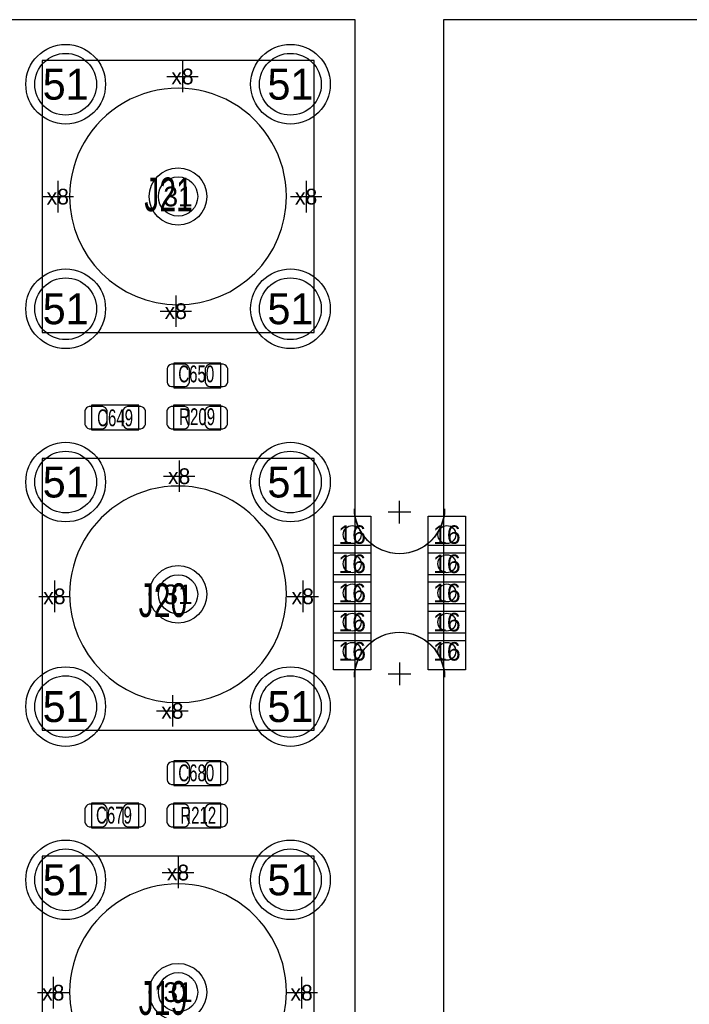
# Model space of a CAD drawing. Extents: x -36 to 384, y -28 to 269.
# Tile 46 of 53: x 42 to 58, y 58 to 80. Entities that reach past the tile are written whole.
import ezdxf
from ezdxf.enums import TextEntityAlignment as Align

# ---------------------------------------------------------------- set-up
doc = ezdxf.new("R2010")
doc.units = 0
for name, color, linetype in [('BG_OUTLINE', 7, 'CONTINUOUS'), ('BG_PANEL', 7, 'CONTINUOUS'), ('MA_NCLEGEND-1-16', 7, 'CONTINUOUS'), ('MA_NCLEGEND-3-14', 7, 'CONTINUOUS'), ('PG_ASSEMBLY_TOP', 7, 'CONTINUOUS'), ('PIN_BOTTOM', 7, 'CONTINUOUS'), ('PIN_TOP', 7, 'CONTINUOUS'), ('RD_ASSEMBLY_TOP', 7, 'CONTINUOUS')]:
    doc.layers.add(name, color=color, linetype=linetype)

# ---------------------------------------------------------------- blocks, each defined once
blk = doc.blocks.new('FIGURE_CROSS')
for points in [[(0, 0.5), (0, -0.5)], [(-0.5, 0), (0.5, 0)]]:
    blk.add_lwpolyline(points)
blk = doc.blocks.new('FIGURE_SQUARE')
blk.add_lwpolyline([(-0.5, -0.5), (-0.5, 0.5), (0.5, 0.5), (0.5, -0.5)], close=True)
blk = doc.blocks.new('FIGURE_CIRCLE')
blk.add_circle((0, 0), 0.5)

msp = doc.modelspace()

# ---------------------------------------------------------------- linework, layer by layer
at = {"layer": 'BG_OUTLINE'}
msp.add_lwpolyline([(50.000002, 0), (50.000002, 79.999992), (0, 79.999992), (0, 0)], close=True, dxfattribs=at)
at = {"layer": 'BG_PANEL'}
msp.add_lwpolyline([(101.999898, 0), (101.999898, 79.99984), (51.999896, 79.99984), (51.999896, 0)], close=True, dxfattribs=at)
for points in [[(51.0032, 68.6054), (51.0032, 69.1134)], [(51.009296, 68.6054), (51.009296, 69.1134)], [(51.2572, 68.8594), (50.7492, 68.8594)], [(51.263296, 68.8594), (50.755296, 68.8594)], [(51.0032, 65.4558), (51.0032, 64.9478)], [(51.009296, 65.4558), (51.009296, 64.9478)], [(50.7492, 65.2018), (51.2572, 65.2018)], [(50.755296, 65.2018), (51.263296, 65.2018)]]:
    msp.add_lwpolyline(points, dxfattribs=at)
for points in [[(52.0192, 68.9356, -1), (49.9872, 68.9356)], [(52.025296, 68.9356, -1), (49.993296, 68.9356)], [(49.9872, 65.1256, -1), (52.0192, 65.1256)], [(49.993296, 65.1256, -1), (52.025296, 65.1256)]]:
    msp.add_lwpolyline(points, format="xyb", dxfattribs=at)
at = {"layer": 'PG_ASSEMBLY_TOP'}
for points in [[(42.925009, 72.924949), (49.074807, 72.924949), (49.074807, 79.074747), (42.925009, 79.074747)], [(46.970442, 72.232774), (45.903642, 72.232774), (45.903642, 71.673974), (46.970442, 71.673974)], [(45.1104, 71.276464), (44.0436, 71.276464), (44.0436, 70.717664), (45.1104, 70.717664)], [(45.8978, 70.717664), (46.9646, 70.717664), (46.9646, 71.276464), (45.8978, 71.276464)], [(42.925009, 63.924967), (49.074807, 63.924967), (49.074807, 70.074765), (42.925009, 70.074765)], [(46.970442, 63.232792), (45.903642, 63.232792), (45.903642, 62.673992), (46.970442, 62.673992)], [(45.1104, 62.276482), (44.0436, 62.276482), (44.0436, 61.717682), (45.1104, 61.717682)], [(45.8978, 61.717682), (46.9646, 61.717682), (46.9646, 62.276482), (45.8978, 62.276482)], [(42.925009, 54.924985), (49.074807, 54.924985), (49.074807, 61.074783), (42.925009, 61.074783)]]:
    msp.add_lwpolyline(points, close=True, dxfattribs=at)
for points in [[(48.450017, 75.999848, 1.000001), (43.549773, 75.999848, 0.999999), (48.450017, 75.999848)], [(48.450017, 66.999866, 1.000001), (43.549773, 66.999866, 0.999999), (48.450017, 66.999866)], [(48.450017, 57.999884, 1.000001), (43.549773, 57.999884, 0.999999), (48.450017, 57.999884)]]:
    msp.add_lwpolyline(points, format="xyb", dxfattribs=at)
at = {"layer": 'PIN_BOTTOM'}
for centre, radius in [((43.459908, 78.539848), 0.900049), ((48.539908, 78.539848), 0.900049), ((45.999908, 75.999848), 0.649999), ((43.459908, 73.459848), 0.900049), ((48.539908, 73.459848), 0.900049), ((43.459908, 69.539866), 0.900049), ((48.539908, 69.539866), 0.900049), ((49.9364, 68.3514), 0.2032), ((52.076096, 68.3514), 0.2032), ((49.9364, 67.691), 0.2032), ((52.076096, 67.691), 0.2032), ((45.999908, 66.999866), 0.649999), ((49.9364, 67.0306), 0.2032), ((52.076096, 67.0306), 0.2032), ((49.9364, 66.3702), 0.2032), ((52.076096, 66.3702), 0.2032), ((49.9364, 65.7098), 0.2032), ((52.076096, 65.7098), 0.2032), ((43.459908, 64.459866), 0.900049), ((48.539908, 64.459866), 0.900049), ((43.459908, 60.539884), 0.900049), ((48.539908, 60.539884), 0.900049), ((45.999908, 57.999884), 0.649999)]:
    msp.add_circle(centre, radius, dxfattribs=at)
at = {"layer": 'PIN_TOP'}
for points in [[(46.157642, 72.207374), (45.852842, 72.207374, 0.294587), (45.751242, 72.105774), (45.751242, 71.800974, 0.294587), (45.852842, 71.699374), (46.157642, 71.699374, 0.294587), (46.259242, 71.800974), (46.259242, 72.105774, 0.294587)], [(47.021242, 72.207374), (46.716442, 72.207374, 0.294587), (46.614842, 72.105774), (46.614842, 71.800974, 0.294587), (46.716442, 71.699374), (47.021242, 71.699374, 0.294587), (47.122842, 71.800974), (47.122842, 72.105774, 0.294587)], [(44.2976, 71.251064), (43.9928, 71.251064, 0.294587), (43.8912, 71.149464), (43.8912, 70.844664, 0.294587), (43.9928, 70.743064), (44.2976, 70.743064, 0.294587), (44.3992, 70.844664), (44.3992, 71.149464, 0.294587)], [(45.1612, 71.251064), (44.8564, 71.251064, 0.294587), (44.7548, 71.149464), (44.7548, 70.844664, 0.294587), (44.8564, 70.743064), (45.1612, 70.743064, 0.294587), (45.2628, 70.844664), (45.2628, 71.149464, 0.294587)], [(45.847, 70.743064), (46.1518, 70.743064, 0.294587), (46.2534, 70.844664), (46.2534, 71.149464, 0.294587), (46.1518, 71.251064), (45.847, 71.251064, 0.294587), (45.7454, 71.149464), (45.7454, 70.844664, 0.294587)], [(46.7106, 70.743064), (47.0154, 70.743064, 0.294587), (47.117, 70.844664), (47.117, 71.149464, 0.294587), (47.0154, 71.251064), (46.7106, 71.251064, 0.294587), (46.609, 71.149464), (46.609, 70.844664, 0.294587)], [(46.157642, 63.207392), (45.852842, 63.207392, 0.294587), (45.751242, 63.105792), (45.751242, 62.800992, 0.294587), (45.852842, 62.699392), (46.157642, 62.699392, 0.294587), (46.259242, 62.800992), (46.259242, 63.105792, 0.294587)], [(47.021242, 63.207392), (46.716442, 63.207392, 0.294587), (46.614842, 63.105792), (46.614842, 62.800992, 0.294587), (46.716442, 62.699392), (47.021242, 62.699392, 0.294587), (47.122842, 62.800992), (47.122842, 63.105792, 0.294587)], [(44.2976, 62.251082), (43.9928, 62.251082, 0.294587), (43.8912, 62.149482), (43.8912, 61.844682, 0.294587), (43.9928, 61.743082), (44.2976, 61.743082, 0.294587), (44.3992, 61.844682), (44.3992, 62.149482, 0.294587)], [(45.1612, 62.251082), (44.8564, 62.251082, 0.294587), (44.7548, 62.149482), (44.7548, 61.844682, 0.294587), (44.8564, 61.743082), (45.1612, 61.743082, 0.294587), (45.2628, 61.844682), (45.2628, 62.149482, 0.294587)], [(45.847, 61.743082), (46.1518, 61.743082, 0.294587), (46.2534, 61.844682), (46.2534, 62.149482, 0.294587), (46.1518, 62.251082), (45.847, 62.251082, 0.294587), (45.7454, 62.149482), (45.7454, 61.844682, 0.294587)], [(46.7106, 61.743082), (47.0154, 61.743082, 0.294587), (47.117, 61.844682), (47.117, 62.149482, 0.294587), (47.0154, 62.251082), (46.7106, 62.251082, 0.294587), (46.609, 62.149482), (46.609, 61.844682, 0.294587)]]:
    msp.add_lwpolyline(points, format="xyb", close=True, dxfattribs=at)
for centre, radius in [((43.459908, 78.539848), 0.900049), ((48.539908, 78.539848), 0.900049), ((45.999908, 75.999848), 0.649999), ((43.459908, 73.459848), 0.900049), ((48.539908, 73.459848), 0.900049), ((43.459908, 69.539866), 0.900049), ((48.539908, 69.539866), 0.900049), ((49.9364, 68.3514), 0.2032), ((52.076096, 68.3514), 0.2032), ((49.9364, 67.691), 0.2032), ((52.076096, 67.691), 0.2032), ((45.999908, 66.999866), 0.649999), ((49.9364, 67.0306), 0.2032), ((52.076096, 67.0306), 0.2032), ((49.9364, 66.3702), 0.2032), ((52.076096, 66.3702), 0.2032), ((49.9364, 65.7098), 0.2032), ((52.076096, 65.7098), 0.2032), ((43.459908, 64.459866), 0.900049), ((48.539908, 64.459866), 0.900049), ((43.459908, 60.539884), 0.900049), ((48.539908, 60.539884), 0.900049), ((45.999908, 57.999884), 0.649999)]:
    msp.add_circle(centre, radius, dxfattribs=at)

# ---------------------------------------------------------------- block references
at = {"layer": 'MA_NCLEGEND-1-16'}
for name, p, xscale, yscale in [('FIGURE_CIRCLE', (43.459908, 78.539848), 1.397, 1.397), ('FIGURE_CIRCLE', (48.539908, 78.539848), 1.397, 1.397), ('FIGURE_CIRCLE', (45.999908, 75.999848), 0.889, 0.889), ('FIGURE_CIRCLE', (43.459908, 73.459848), 1.397, 1.397), ('FIGURE_CIRCLE', (48.539908, 73.459848), 1.397, 1.397), ('FIGURE_CIRCLE', (43.459908, 69.539866), 1.397, 1.397), ('FIGURE_CIRCLE', (48.539908, 69.539866), 1.397, 1.397), ('FIGURE_SQUARE', (49.9364, 68.3514), 0.8382, 0.8382), ('FIGURE_SQUARE', (52.076096, 68.3514), 0.8382, 0.8382), ('FIGURE_SQUARE', (49.9364, 67.691), 0.8382, 0.8382), ('FIGURE_SQUARE', (52.076096, 67.691), 0.8382, 0.8382), ('FIGURE_CIRCLE', (45.999908, 66.999866), 0.889, 0.889), ('FIGURE_SQUARE', (49.9364, 67.0306), 0.8382, 0.8382), ('FIGURE_SQUARE', (52.076096, 67.0306), 0.8382, 0.8382), ('FIGURE_SQUARE', (49.9364, 66.3702), 0.8382, 0.8382), ('FIGURE_SQUARE', (52.076096, 66.3702), 0.8382, 0.8382), ('FIGURE_SQUARE', (49.9364, 65.7098), 0.8382, 0.8382), ('FIGURE_SQUARE', (52.076096, 65.7098), 0.8382, 0.8382), ('FIGURE_CIRCLE', (43.459908, 64.459866), 1.397, 1.397), ('FIGURE_CIRCLE', (48.539908, 64.459866), 1.397, 1.397), ('FIGURE_CIRCLE', (43.459908, 60.539884), 1.397, 1.397), ('FIGURE_CIRCLE', (48.539908, 60.539884), 1.397, 1.397), ('FIGURE_CIRCLE', (45.999908, 57.999884), 0.889, 0.889)]:
    msp.add_blockref(name, p, dxfattribs=dict(at, xscale=xscale, yscale=yscale))
at = {"layer": 'MA_NCLEGEND-3-14', "xscale": 0.7112, "yscale": 0.7112}
for p in [(46.101, 78.7146), (43.2816, 75.9968), (48.895, 75.9968), (45.9486, 73.406), (46.0248, 69.6722), (43.2054, 66.9544), (48.8188, 66.9544), (45.8724, 64.3636), (45.9994, 60.706), (43.18, 57.9882), (48.7934, 57.9882)]:
    msp.add_blockref('FIGURE_CROSS', p, dxfattribs=at)

# ---------------------------------------------------------------- texts
at = {"layer": 'MA_NCLEGEND-1-16'}
for s, height, p in [('51', 0.6985, (43.459908, 78.539848)), ('51', 0.6985, (48.539908, 78.539848)), ('31', 0.4445, (45.999908, 75.999848)), ('51', 0.6985, (43.459908, 73.459848)), ('51', 0.6985, (48.539908, 73.459848)), ('51', 0.6985, (43.459908, 69.539866)), ('51', 0.6985, (48.539908, 69.539866)), ('16', 0.4191, (49.9364, 68.3514)), ('16', 0.4191, (52.076096, 68.3514)), ('16', 0.4191, (49.9364, 67.691)), ('16', 0.4191, (52.076096, 67.691)), ('31', 0.4445, (45.999908, 66.999866)), ('16', 0.4191, (49.9364, 67.0306)), ('16', 0.4191, (52.076096, 67.0306)), ('16', 0.4191, (49.9364, 66.3702)), ('16', 0.4191, (52.076096, 66.3702)), ('16', 0.4191, (49.9364, 65.7098)), ('16', 0.4191, (52.076096, 65.7098)), ('51', 0.6985, (43.459908, 64.459866)), ('51', 0.6985, (48.539908, 64.459866)), ('51', 0.6985, (43.459908, 60.539884)), ('51', 0.6985, (48.539908, 60.539884)), ('31', 0.4445, (45.999908, 57.999884))]:
    msp.add_text(s, height=height, dxfattribs=at).set_placement(p, align=Align.MIDDLE_CENTER)
at = {"layer": 'MA_NCLEGEND-3-14'}
for p in [(46.101, 78.7146), (43.2816, 75.9968), (48.895, 75.9968), (45.9486, 73.406), (46.0248, 69.6722), (43.2054, 66.9544), (48.8188, 66.9544), (45.8724, 64.3636), (45.9994, 60.706), (43.18, 57.9882), (48.7934, 57.9882)]:
    msp.add_text('x8', height=0.3556, dxfattribs=at).set_placement(p, align=Align.MIDDLE_CENTER)
at = {"layer": 'RD_ASSEMBLY_TOP', "width": 0.666667}
for s, p in [('J21', (45.2374, 75.6666)), ('J20', (45.111695, 66.486278)), ('J19', (45.111695, 57.486296))]:
    msp.add_text(s, height=0.762, dxfattribs=at).set_placement(p)
for s, p in [('C650', (46.411642, 71.795869)), ('C649', (44.577, 70.8025)), ('R209', (46.4312, 70.8279)), ('C680', (46.411642, 62.770487)), ('C679', (44.5516, 61.814177)), ('R212', (46.4566, 61.8109))]:
    msp.add_text(s, height=0.381, dxfattribs=at).set_placement(p, align=Align.CENTER)

doc.saveas('drawing.dxf')
